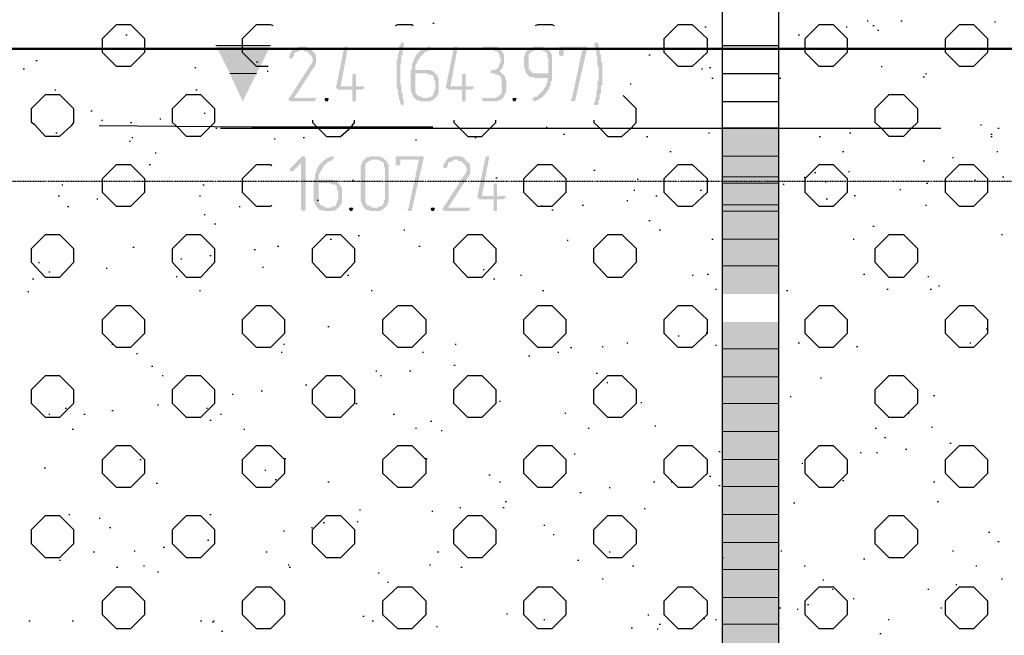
# Model space of a CAD drawing. Header units: millimetres. Extents: x -93479 to 1057970, y -66333 to 172656.
# Tile 46 of 145: x 142972 to 146545, y 47836 to 50070. Entities that reach past the tile are written whole.
import ezdxf

# ---------------------------------------------------------------- set-up
doc = ezdxf.new("R2010")
doc.units = ezdxf.units.MM
doc.linetypes.add('01 Штриховая _4 мм_', pattern=[6, 3.5, -2.5])
doc.layers.add('PDF _Геометрия', color=7, linetype='Continuous')
doc.layers.add('PDF _Сплошная заливка', color=7, linetype='Continuous')
doc.layers.add('РАЗМЕРЫ', color=7, linetype='Continuous', lineweight=9)

# ---------------------------------------------------------------- blocks, each defined once
blk = doc.blocks.new('геология 1')
at = {"layer": 'PDF _Сплошная заливка', "transparency": 33554559}
for points in [[(7.3217, -10.3586), (7.3167, -10.3586), (7.3151, -10.3603), (7.3117, -10.3603), (7.3101, -10.362), (7.3084, -10.362), (7.3084, -10.3636), (7.3067, -10.3653), (7.3051, -10.3686), (7.3034, -10.3703), (7.3034, -10.372), (7.3034, -10.3753), (7.3084, -10.3753), (7.3084, -10.3736), (7.3101, -10.372), (7.3101, -10.3686), (7.3117, -10.367), (7.3134, -10.367), (7.3167, -10.3653), (7.3184, -10.3636), (7.3351, -10.3636), (7.3334, -10.362), (7.3317, -10.3603), (7.3301, -10.3603), (7.3284, -10.3586), (7.3234, -10.3586)], [(7.3851, -10.3586), (7.3834, -10.3586), (7.3817, -10.3603), (7.3701, -10.417), (7.3717, -10.4186), (7.3734, -10.4203), (7.3934, -10.4203), (7.3934, -10.437), (7.3984, -10.437), (7.3984, -10.4336), (7.3984, -10.4203), (7.4067, -10.4203), (7.4101, -10.4186), (7.4101, -10.4153), (7.3767, -10.4153), (7.3867, -10.362), (7.3867, -10.3586)], [(7.4651, -10.352), (7.4634, -10.3536), (7.4617, -10.3553), (7.4617, -10.357), (7.4601, -10.3586), (7.4601, -10.367), (7.4584, -10.3686), (7.4584, -10.3753), (7.4567, -10.377), (7.4567, -10.4186), (7.4584, -10.4203), (7.4584, -10.427), (7.4601, -10.4303), (7.4601, -10.4336), (7.4617, -10.437), (7.4617, -10.4403), (7.4634, -10.442), (7.4667, -10.442), (7.4667, -10.4353), (7.4651, -10.432), (7.4651, -10.4253), (7.4634, -10.4236), (7.4634, -10.4136), (7.4617, -10.412), (7.4617, -10.3836), (7.4634, -10.382), (7.4634, -10.372), (7.4651, -10.3703), (7.4651, -10.3636), (7.4667, -10.362), (7.4667, -10.357), (7.4667, -10.3536)], [(7.5034, -10.3586), (7.5017, -10.3586), (7.5001, -10.3603), (7.4967, -10.3603), (7.4951, -10.362), (7.4934, -10.3636), (7.4917, -10.3636), (7.4901, -10.3653), (7.4884, -10.367), (7.4867, -10.3686), (7.4851, -10.3703), (7.4834, -10.372), (7.4834, -10.3736), (7.4817, -10.3753), (7.4817, -10.377), (7.4801, -10.3803), (7.4801, -10.382), (7.4784, -10.3836), (7.4784, -10.3903), (7.4767, -10.3936), (7.4767, -10.422), (7.4784, -10.4253), (7.4784, -10.427), (7.4801, -10.4286), (7.4801, -10.4303), (7.4817, -10.432), (7.4934, -10.432), (7.4917, -10.4303), (7.4901, -10.4303), (7.4884, -10.4286), (7.4867, -10.4286), (7.4851, -10.427), (7.4834, -10.4236), (7.4834, -10.397), (7.5117, -10.397), (7.5101, -10.3953), (7.5084, -10.3936), (7.5067, -10.3936), (7.5034, -10.392), (7.4834, -10.392), (7.4834, -10.3853), (7.4851, -10.3836), (7.4851, -10.382), (7.4867, -10.3803), (7.4867, -10.3786), (7.4884, -10.377), (7.4901, -10.3753), (7.4901, -10.3736), (7.4917, -10.372), (7.4934, -10.3703), (7.4951, -10.3686), (7.4967, -10.367), (7.5001, -10.3653), (7.5017, -10.3653), (7.5034, -10.3636), (7.5051, -10.362), (7.5051, -10.3586)], [(7.5417, -10.3586), (7.5401, -10.3586), (7.5384, -10.3603), (7.5267, -10.417), (7.5284, -10.4186), (7.5301, -10.4203), (7.5501, -10.4203), (7.5501, -10.437), (7.5551, -10.437), (7.5551, -10.4336), (7.5551, -10.4203), (7.5634, -10.4203), (7.5667, -10.4186), (7.5667, -10.4153), (7.5334, -10.4153), (7.5434, -10.362), (7.5434, -10.3586)], [(7.5934, -10.3586), (7.5801, -10.3586), (7.5784, -10.362), (7.5801, -10.3636), (7.5951, -10.3636), (7.5967, -10.3653), (7.6001, -10.3653), (7.6017, -10.367), (7.6017, -10.3686), (7.6034, -10.3703), (7.6034, -10.3736), (7.6051, -10.3753), (7.6051, -10.3803), (7.6034, -10.3836), (7.6034, -10.3853), (7.6017, -10.387), (7.6017, -10.3886), (7.6001, -10.3903), (7.5967, -10.392), (7.5917, -10.392), (7.5917, -10.3936), (7.5901, -10.3953), (7.5917, -10.397), (7.5951, -10.397), (7.5984, -10.3986), (7.6017, -10.3986), (7.6034, -10.4003), (7.6051, -10.402), (7.6067, -10.4053), (7.6067, -10.4253), (7.6051, -10.427), (7.6034, -10.4286), (7.6017, -10.4303), (7.6001, -10.4303), (7.5984, -10.432), (7.5801, -10.432), (7.5784, -10.4336), (7.5801, -10.437), (7.6001, -10.437), (7.6017, -10.4353), (7.6051, -10.4353), (7.6067, -10.4336), (7.6084, -10.432), (7.6101, -10.4303), (7.6101, -10.4286), (7.6117, -10.427), (7.6117, -10.4253), (7.6134, -10.422), (7.6134, -10.407), (7.6117, -10.4036), (7.6117, -10.402), (7.6101, -10.4003), (7.6084, -10.3986), (7.6067, -10.397), (7.6051, -10.3953), (7.6034, -10.3936), (7.6051, -10.392), (7.6067, -10.3903), (7.6084, -10.3886), (7.6084, -10.3853), (7.6101, -10.3836), (7.6101, -10.3703), (7.6084, -10.3686), (7.6084, -10.367), (7.6067, -10.3653), (7.6051, -10.3636), (7.6034, -10.362), (7.6017, -10.3603), (7.6001, -10.3586), (7.5951, -10.3586)], [(7.6617, -10.3586), (7.6517, -10.3586), (7.6501, -10.3603), (7.6467, -10.3603), (7.6451, -10.362), (7.6434, -10.3636), (7.6634, -10.3636), (7.6667, -10.3653), (7.6684, -10.3653), (7.6701, -10.367), (7.6717, -10.3686), (7.6717, -10.3736), (7.6734, -10.3753), (7.6734, -10.397), (7.6551, -10.397), (7.6434, -10.3986), (7.6451, -10.4003), (7.6467, -10.402), (7.6517, -10.402), (7.6534, -10.4036), (7.6734, -10.4036), (7.6717, -10.4053), (7.6717, -10.4103), (7.6701, -10.4136), (7.6701, -10.4153), (7.6684, -10.417), (7.6667, -10.4186), (7.6667, -10.4203), (7.6651, -10.422), (7.6634, -10.4236), (7.6617, -10.4253), (7.6601, -10.427), (7.6584, -10.4286), (7.6567, -10.4303), (7.6534, -10.4303), (7.6517, -10.432), (7.6501, -10.4336), (7.6517, -10.4353), (7.6534, -10.437), (7.6567, -10.4353), (7.6584, -10.4353), (7.6601, -10.4336), (7.6617, -10.432), (7.6634, -10.432), (7.6651, -10.4303), (7.6667, -10.4286), (7.6684, -10.427), (7.6701, -10.4253), (7.6717, -10.4236), (7.6717, -10.422), (7.6734, -10.4203), (7.6751, -10.417), (7.6751, -10.4153), (7.6767, -10.4136), (7.6767, -10.4086), (7.6784, -10.407), (7.6784, -10.3703), (7.6767, -10.3686), (7.6767, -10.367), (7.6751, -10.3653), (7.6734, -10.3636), (7.6717, -10.362), (7.6701, -10.3603), (7.6684, -10.3603), (7.6651, -10.3586), (7.6634, -10.3586)], [(7.7251, -10.3586), (7.6901, -10.3586), (7.6884, -10.3603), (7.6884, -10.3703), (7.6901, -10.372), (7.6934, -10.372), (7.6951, -10.3703), (7.6951, -10.3636), (7.7217, -10.3636), (7.7284, -10.362), (7.7284, -10.3586)], [(7.7417, -10.352), (7.7401, -10.3536), (7.7384, -10.3553), (7.7384, -10.357), (7.7401, -10.3586), (7.7401, -10.3636), (7.7417, -10.3653), (7.7417, -10.372), (7.7434, -10.3736), (7.7434, -10.3853), (7.7451, -10.3886), (7.7451, -10.397), (7.7451, -10.407), (7.7434, -10.4086), (7.7434, -10.4203), (7.7417, -10.422), (7.7417, -10.4303), (7.7401, -10.432), (7.7401, -10.437), (7.7384, -10.4386), (7.7384, -10.4403), (7.7401, -10.442), (7.7434, -10.442), (7.7451, -10.4403), (7.7451, -10.4353), (7.7467, -10.4336), (7.7467, -10.427), (7.7484, -10.4253), (7.7484, -10.4153), (7.7501, -10.4136), (7.7501, -10.382), (7.7484, -10.3786), (7.7484, -10.3703), (7.7467, -10.3686), (7.7467, -10.362), (7.7451, -10.3586), (7.7451, -10.3553), (7.7434, -10.3536)], [(7.3351, -10.3636), (7.3217, -10.3636), (7.3234, -10.3636), (7.3251, -10.3653), (7.3284, -10.3653), (7.3301, -10.367), (7.3317, -10.3686), (7.3334, -10.3703), (7.3351, -10.372), (7.3351, -10.3736), (7.3367, -10.3753), (7.3367, -10.3803), (7.3351, -10.382), (7.3351, -10.3836), (7.3334, -10.3853), (7.3034, -10.432), (7.3017, -10.4336), (7.3034, -10.4353), (7.3051, -10.437), (7.3401, -10.437), (7.3401, -10.4353), (7.3417, -10.4336), (7.3417, -10.432), (7.3101, -10.432), (7.3384, -10.3886), (7.3401, -10.387), (7.3401, -10.3853), (7.3417, -10.3836), (7.3417, -10.372), (7.3401, -10.3686), (7.3384, -10.367), (7.3367, -10.3653)], [(7.6434, -10.3636), (7.6417, -10.3653), (7.6417, -10.367), (7.6401, -10.3686), (7.6401, -10.3703), (7.6384, -10.3736), (7.6384, -10.3886), (7.6401, -10.3903), (7.6401, -10.3936), (7.6417, -10.3953), (7.6417, -10.397), (7.6434, -10.3986), (7.6551, -10.397), (7.6517, -10.397), (7.6501, -10.3953), (7.6484, -10.3936), (7.6467, -10.392), (7.6451, -10.3903), (7.6451, -10.3703), (7.6467, -10.3686), (7.6484, -10.367), (7.6501, -10.3653), (7.6517, -10.3653), (7.6534, -10.3636), (7.6617, -10.3636)], [(7.7284, -10.362), (7.7217, -10.3636), (7.7067, -10.4336), (7.7051, -10.4336), (7.7067, -10.437), (7.7101, -10.437), (7.7117, -10.4353)], [(7.3967, -10.397), (7.3934, -10.3986), (7.3934, -10.4003), (7.3934, -10.4153), (7.3767, -10.4153), (7.3984, -10.4153), (7.3984, -10.3986)], [(7.5117, -10.397), (7.5001, -10.397), (7.5017, -10.3986), (7.5067, -10.3986), (7.5084, -10.4003), (7.5101, -10.402), (7.5101, -10.407), (7.5117, -10.4086), (7.5117, -10.4203), (7.5101, -10.422), (7.5101, -10.4253), (7.5084, -10.427), (7.5084, -10.4286), (7.5067, -10.4303), (7.5034, -10.4303), (7.5017, -10.432), (7.4817, -10.432), (7.4834, -10.4336), (7.4851, -10.4353), (7.4884, -10.4353), (7.4901, -10.437), (7.5051, -10.437), (7.5067, -10.4353), (7.5084, -10.4353), (7.5101, -10.4336), (7.5117, -10.432), (7.5134, -10.4303), (7.5151, -10.4286), (7.5151, -10.427), (7.5167, -10.4253), (7.5167, -10.4036), (7.5151, -10.402), (7.5151, -10.4003), (7.5134, -10.3986)], [(7.5534, -10.397), (7.5501, -10.3986), (7.5501, -10.4003), (7.5501, -10.4153), (7.5334, -10.4153), (7.5551, -10.4153), (7.5551, -10.3986)], [(7.3567, -10.432), (7.3551, -10.432), (7.3534, -10.4336), (7.3551, -10.437), (7.3584, -10.437), (7.3584, -10.4353), (7.3601, -10.4336), (7.3584, -10.432)], [(7.6251, -10.432), (7.6234, -10.432), (7.6217, -10.4336), (7.6234, -10.437), (7.6267, -10.437), (7.6267, -10.4353), (7.6284, -10.4336), (7.6267, -10.432)], [(7.3234, -10.5153), (7.3217, -10.5153), (7.3051, -10.532), (7.3034, -10.5353), (7.3051, -10.537), (7.3084, -10.537), (7.3201, -10.5253), (7.3267, -10.5186), (7.3251, -10.5153)], [(7.3651, -10.5153), (7.3634, -10.5153), (7.3617, -10.517), (7.3584, -10.517), (7.3567, -10.5186), (7.3551, -10.5203), (7.3534, -10.5203), (7.3517, -10.522), (7.3501, -10.5236), (7.3484, -10.5253), (7.3467, -10.527), (7.3451, -10.5286), (7.3451, -10.5303), (7.3434, -10.532), (7.3434, -10.5336), (7.3417, -10.537), (7.3417, -10.5386), (7.3401, -10.5403), (7.3401, -10.547), (7.3384, -10.5503), (7.3384, -10.5786), (7.3401, -10.582), (7.3401, -10.5836), (7.3417, -10.5853), (7.3417, -10.587), (7.3434, -10.5886), (7.3551, -10.5886), (7.3534, -10.587), (7.3517, -10.587), (7.3501, -10.5853), (7.3484, -10.5853), (7.3467, -10.5836), (7.3451, -10.5803), (7.3451, -10.5536), (7.3734, -10.5536), (7.3717, -10.552), (7.3701, -10.5503), (7.3684, -10.5503), (7.3651, -10.5486), (7.3451, -10.5486), (7.3451, -10.542), (7.3467, -10.5403), (7.3467, -10.5386), (7.3484, -10.537), (7.3484, -10.5353), (7.3501, -10.5336), (7.3517, -10.532), (7.3517, -10.5303), (7.3534, -10.5286), (7.3551, -10.527), (7.3567, -10.5253), (7.3584, -10.5236), (7.3617, -10.522), (7.3634, -10.522), (7.3651, -10.5203), (7.3667, -10.5186), (7.3667, -10.5153)], [(7.4284, -10.5153), (7.4184, -10.5153), (7.4167, -10.517), (7.4134, -10.517), (7.4117, -10.5186), (7.4101, -10.5203), (7.4084, -10.522), (7.4084, -10.5236), (7.4067, -10.5253), (7.4067, -10.527), (7.4051, -10.5303), (7.4051, -10.5786), (7.4067, -10.582), (7.4067, -10.5836), (7.4084, -10.5853), (7.4084, -10.587), (7.4101, -10.5886), (7.4117, -10.5903), (7.4134, -10.592), (7.4167, -10.592), (7.4184, -10.5936), (7.4334, -10.5936), (7.4351, -10.592), (7.4367, -10.592), (7.4384, -10.5903), (7.4401, -10.5886), (7.4217, -10.5886), (7.4201, -10.587), (7.4184, -10.587), (7.4167, -10.5853), (7.4151, -10.5853), (7.4134, -10.5836), (7.4117, -10.5803), (7.4117, -10.527), (7.4134, -10.5253), (7.4151, -10.5236), (7.4167, -10.522), (7.4184, -10.522), (7.4201, -10.5203), (7.4401, -10.5203), (7.4384, -10.5186), (7.4367, -10.517), (7.4351, -10.517), (7.4317, -10.5153), (7.4301, -10.5153)], [(7.4917, -10.5153), (7.4567, -10.5153), (7.4551, -10.517), (7.4551, -10.527), (7.4567, -10.5286), (7.4601, -10.5286), (7.4617, -10.527), (7.4617, -10.5203), (7.4884, -10.5203), (7.4951, -10.5186), (7.4951, -10.5153)], [(7.5417, -10.5153), (7.5367, -10.5153), (7.5351, -10.517), (7.5317, -10.517), (7.5301, -10.5186), (7.5284, -10.5186), (7.5284, -10.5203), (7.5267, -10.522), (7.5251, -10.5253), (7.5234, -10.527), (7.5234, -10.5286), (7.5234, -10.532), (7.5284, -10.532), (7.5284, -10.5303), (7.5301, -10.5286), (7.5301, -10.5253), (7.5317, -10.5236), (7.5334, -10.5236), (7.5367, -10.522), (7.5384, -10.5203), (7.5551, -10.5203), (7.5534, -10.5186), (7.5517, -10.517), (7.5501, -10.517), (7.5484, -10.5153), (7.5434, -10.5153)], [(7.5867, -10.5153), (7.5851, -10.5153), (7.5834, -10.517), (7.5717, -10.5736), (7.5734, -10.5753), (7.5751, -10.577), (7.5951, -10.577), (7.5951, -10.5936), (7.6001, -10.5936), (7.6001, -10.5903), (7.6001, -10.577), (7.6084, -10.577), (7.6117, -10.5753), (7.6117, -10.572), (7.5784, -10.572), (7.5884, -10.5186), (7.5884, -10.5153)], [(7.3267, -10.5186), (7.3201, -10.5253), (7.3201, -10.5903), (7.3217, -10.5936), (7.3251, -10.5936), (7.3267, -10.5903)], [(7.4401, -10.5203), (7.4284, -10.5203), (7.4301, -10.5203), (7.4334, -10.522), (7.4351, -10.522), (7.4367, -10.5236), (7.4384, -10.5253), (7.4384, -10.5303), (7.4401, -10.532), (7.4401, -10.577), (7.4384, -10.5786), (7.4384, -10.582), (7.4367, -10.5836), (7.4367, -10.5853), (7.4351, -10.587), (7.4317, -10.587), (7.4301, -10.5886), (7.4217, -10.5886), (7.4401, -10.5886), (7.4417, -10.587), (7.4434, -10.5853), (7.4434, -10.5836), (7.4451, -10.5803), (7.4451, -10.527), (7.4434, -10.5253), (7.4434, -10.5236), (7.4417, -10.522)], [(7.4951, -10.5186), (7.4884, -10.5203), (7.4734, -10.5903), (7.4717, -10.5903), (7.4734, -10.5936), (7.4767, -10.5936), (7.4784, -10.592)], [(7.5551, -10.5203), (7.5417, -10.5203), (7.5434, -10.5203), (7.5451, -10.522), (7.5484, -10.522), (7.5501, -10.5236), (7.5517, -10.5253), (7.5534, -10.527), (7.5551, -10.5286), (7.5551, -10.5303), (7.5567, -10.532), (7.5567, -10.537), (7.5551, -10.5386), (7.5551, -10.5403), (7.5534, -10.542), (7.5234, -10.5886), (7.5217, -10.5903), (7.5234, -10.592), (7.5251, -10.5936), (7.5601, -10.5936), (7.5601, -10.592), (7.5617, -10.5903), (7.5617, -10.5886), (7.5301, -10.5886), (7.5584, -10.5453), (7.5601, -10.5436), (7.5601, -10.542), (7.5617, -10.5403), (7.5617, -10.5286), (7.5601, -10.5253), (7.5584, -10.5236), (7.5567, -10.522)], [(7.3734, -10.5536), (7.3617, -10.5536), (7.3634, -10.5553), (7.3684, -10.5553), (7.3701, -10.557), (7.3717, -10.5586), (7.3717, -10.5636), (7.3734, -10.5653), (7.3734, -10.577), (7.3717, -10.5786), (7.3717, -10.582), (7.3701, -10.5836), (7.3701, -10.5853), (7.3684, -10.587), (7.3651, -10.587), (7.3634, -10.5886), (7.3434, -10.5886), (7.3451, -10.5903), (7.3467, -10.592), (7.3501, -10.592), (7.3517, -10.5936), (7.3667, -10.5936), (7.3684, -10.592), (7.3701, -10.592), (7.3717, -10.5903), (7.3734, -10.5886), (7.3751, -10.587), (7.3767, -10.5853), (7.3767, -10.5836), (7.3784, -10.582), (7.3784, -10.5603), (7.3767, -10.5586), (7.3767, -10.557), (7.3751, -10.5553)], [(7.5984, -10.5536), (7.5951, -10.5553), (7.5951, -10.557), (7.5951, -10.572), (7.5784, -10.572), (7.6001, -10.572), (7.6001, -10.5553)], [(7.3917, -10.5886), (7.3901, -10.5886), (7.3884, -10.5903), (7.3901, -10.5936), (7.3934, -10.5936), (7.3934, -10.592), (7.3951, -10.5903), (7.3934, -10.5886)], [(7.5084, -10.5886), (7.5067, -10.5886), (7.5051, -10.5903), (7.5067, -10.5936), (7.5101, -10.5936), (7.5101, -10.592), (7.5117, -10.5903), (7.5101, -10.5886)]]:
    blk.add_hatch(color=7, dxfattribs=at).paths.add_polyline_path(points)
at = {"layer": 'PDF _Геометрия', "color": 7, "lineweight": 25}
for points in [[(7.9234, -19.5703), (7.9217, -19.5703), (8.0017, -19.5703), (8.0017, -21.342), (7.9217, -21.342), (7.9217, -19.5703), (7.9217, -14.5303), (7.9217, -9.5303), (8.0017, -9.5303), (8.0017, -14.5303), (8.0017, -19.5703), (8.0034, -19.5703)], [(7.2734, -10.387), (7.2567, -10.387), (7.2367, -10.367), (7.2367, -10.347), (7.2567, -10.327), (7.2767, -10.327), (7.2801, -10.3286)], [(7.4551, -10.3286), (7.4584, -10.327), (7.4784, -10.327), (7.4801, -10.3286)], [(7.5084, -10.3253), (7.5101, -10.3253)], [(7.6551, -10.3286), (7.6584, -10.327), (7.6784, -10.327), (7.6817, -10.3286)], [(7.8967, -10.3303), (7.8984, -10.3303)], [(8.0984, -10.3303), (8.1001, -10.3303)], [(8.1284, -10.322), (8.1301, -10.322)], [(8.1367, -10.3286), (8.1384, -10.3286)], [(8.1767, -10.322), (8.1784, -10.322)], [(8.3101, -10.3236), (8.3117, -10.3236)], [(7.0701, -10.342), (7.0717, -10.342)], [(8.0301, -10.342), (8.0317, -10.342)], [(8.1434, -10.3353), (8.1451, -10.3353)], [(7.9217, -10.357), (8.0017, -10.357)], [(7.8167, -10.3703), (7.8184, -10.3703)], [(6.9417, -10.3786), (6.9434, -10.3786)], [(7.1684, -10.3886), (7.1701, -10.3886)], [(7.2567, -10.3803), (7.2584, -10.3803)], [(7.9034, -10.3886), (7.9051, -10.3886)], [(8.1484, -10.387), (8.1501, -10.387)], [(6.9234, -10.3903), (6.9251, -10.3903)], [(7.2717, -10.3936), (7.2734, -10.3936)], [(7.8917, -10.3903), (7.8934, -10.3903)], [(7.9217, -10.397), (8.0017, -10.397)], [(8.2084, -10.402), (8.2101, -10.402)], [(8.2117, -10.397), (8.2134, -10.397)], [(7.7901, -10.412), (7.7917, -10.412)], [(7.9067, -10.4036), (7.9084, -10.4036)], [(8.0034, -10.4036), (8.0051, -10.4036)], [(6.9684, -10.4203), (6.9701, -10.4203)], [(7.1701, -10.4203), (7.1717, -10.4203)], [(7.7384, -10.4636), (7.7384, -10.467), (7.7467, -10.4753), (7.7584, -10.487), (7.7784, -10.487), (7.7917, -10.4753), (7.7984, -10.467), (7.7984, -10.447), (7.7801, -10.4286)], [(7.9217, -10.437), (8.0017, -10.437)], [(7.0201, -10.4503), (7.0217, -10.4503)], [(7.1817, -10.4536), (7.1834, -10.4536)], [(7.5084, -10.4736), (7.2501, -10.4736), (7.0317, -10.472)], [(7.0351, -10.4636), (7.0367, -10.4636)], [(7.0767, -10.467), (7.0784, -10.467)], [(7.1184, -10.462), (7.1201, -10.462)], [(7.3367, -10.4636), (7.3367, -10.467), (7.3434, -10.4736), (7.3567, -10.487), (7.3767, -10.487), (7.3917, -10.4736), (7.3967, -10.467), (7.3967, -10.4636)], [(7.5384, -10.4636), (7.5384, -10.467), (7.5451, -10.4736), (7.5584, -10.487), (7.5784, -10.487), (7.5917, -10.4736), (7.5984, -10.467), (7.5984, -10.4636)], [(8.2901, -10.4703), (8.2917, -10.4703)], [(6.9701, -10.482), (6.9717, -10.482)], [(7.1984, -10.4753), (7.2001, -10.4753)], [(7.2051, -10.4753), (7.7967, -10.4753)], [(7.6701, -10.4736), (7.6717, -10.4736)], [(7.6951, -10.4836), (7.6967, -10.4836)], [(7.7051, -10.4753), (7.9617, -10.4753), (8.2334, -10.4753)], [(7.8034, -10.4753), (7.8051, -10.4753)], [(7.8134, -10.487), (7.8151, -10.487)], [(7.9017, -10.482), (7.9034, -10.482)], [(7.9217, -10.4753), (8.0017, -10.4753)], [(8.0601, -10.487), (8.0617, -10.487)], [(8.1034, -10.482), (8.1051, -10.482)], [(8.3051, -10.4836), (8.3067, -10.4836)], [(8.3051, -10.487), (8.3067, -10.487)], [(8.3151, -10.4753), (8.3167, -10.4753)], [(7.0751, -10.4936), (7.0767, -10.4936)], [(7.0784, -10.4886), (7.0801, -10.4886)], [(7.2817, -10.4903), (7.2834, -10.4903)], [(7.3234, -10.4886), (7.3251, -10.4886)], [(7.4834, -10.492), (7.4851, -10.492)], [(7.5684, -10.4886), (7.5701, -10.4886)], [(7.1117, -10.5103), (7.1134, -10.5103)], [(7.8467, -10.5086), (7.8484, -10.5086)], [(8.0934, -10.5086), (8.0951, -10.5086)], [(8.3134, -10.5086), (8.3151, -10.5086)], [(7.1034, -10.527), (7.1051, -10.527)], [(7.2784, -10.5853), (7.2767, -10.587), (7.2567, -10.587), (7.2367, -10.567), (7.2367, -10.547), (7.2567, -10.527), (7.2767, -10.527), (7.2784, -10.5286)], [(8.2084, -10.522), (8.2101, -10.522)], [(8.2501, -10.517), (8.2517, -10.517)], [(7.7384, -10.5353), (7.7401, -10.5353)], [(8.0534, -10.5386), (8.0551, -10.5386)], [(8.1017, -10.537), (8.1034, -10.537)], [(6.9784, -10.5562), (6.9801, -10.5562)], [(7.1801, -10.5562), (7.1817, -10.5562)], [(7.3934, -10.5496), (7.3951, -10.5496)], [(7.5984, -10.5462), (7.6001, -10.5462)], [(7.8001, -10.5479), (7.8017, -10.5479)], [(8.0084, -10.5553), (8.0101, -10.5553)], [(8.0384, -10.5453), (8.0401, -10.5453)], [(8.0684, -10.552), (8.0701, -10.552)], [(8.2134, -10.5536), (8.2151, -10.5536)], [(8.2817, -10.5496), (8.2834, -10.5496)], [(8.3217, -10.5446), (8.3234, -10.5446)], [(7.7951, -10.5636), (7.7967, -10.5636)], [(7.8901, -10.5636), (7.8917, -10.5636)], [(8.1101, -10.5712), (8.1117, -10.5712)], [(8.1751, -10.5629), (8.1767, -10.5629)], [(6.9734, -10.572), (6.9751, -10.572)], [(7.0284, -10.5762), (7.0301, -10.5762)], [(7.1751, -10.572), (7.1767, -10.572)], [(7.3434, -10.5779), (7.3451, -10.5779)], [(7.7217, -10.5853), (7.7234, -10.5853)], [(7.7851, -10.5786), (7.7867, -10.5786)], [(7.8267, -10.572), (7.8284, -10.572)], [(8.0701, -10.5762), (8.0717, -10.5762)], [(8.2117, -10.5853), (8.2134, -10.5853)], [(6.9867, -10.587), (6.9884, -10.587)], [(7.1817, -10.5986), (7.1834, -10.5986)], [(7.2317, -10.587), (7.2334, -10.587)], [(7.6634, -10.5862), (7.6651, -10.5862)], [(7.6784, -10.592), (7.6801, -10.592)], [(7.1967, -10.612), (7.1984, -10.612)], [(7.8167, -10.607), (7.8184, -10.607)], [(7.4667, -10.6203), (7.4684, -10.6203)], [(7.8317, -10.6203), (7.8334, -10.6203)], [(8.1367, -10.6153), (8.1384, -10.6153)], [(8.3201, -10.627), (8.3217, -10.627)], [(7.3617, -10.6336), (7.3634, -10.6336)], [(7.4017, -10.6286), (7.4034, -10.6286)], [(7.7001, -10.6353), (7.7017, -10.6353)], [(7.9067, -10.6336), (7.9084, -10.6336)], [(8.1084, -10.6336), (8.1101, -10.6336)], [(7.0801, -10.6453), (7.0817, -10.6453)], [(7.2534, -10.6486), (7.2551, -10.6486)], [(7.2867, -10.6436), (7.2884, -10.6436)], [(7.4884, -10.6436), (7.4901, -10.6436)], [(6.9451, -10.667), (6.9467, -10.667)], [(7.1484, -10.662), (7.1501, -10.662)], [(7.1901, -10.657), (7.1917, -10.657)], [(6.9601, -10.6803), (6.9617, -10.6803)], [(6.9784, -10.6836), (6.9801, -10.6836)], [(7.0417, -10.6753), (7.0434, -10.6753)], [(7.2651, -10.6736), (7.2667, -10.6736)], [(7.5801, -10.677), (7.5817, -10.677)], [(7.9001, -10.6836), (7.9017, -10.6836)], [(8.1234, -10.6836), (8.1251, -10.6836)], [(6.9367, -10.6903), (6.9384, -10.6903)], [(7.1417, -10.687), (7.1434, -10.687)], [(7.3867, -10.6853), (7.3884, -10.6853)], [(7.5951, -10.6903), (7.5967, -10.6903)], [(7.6334, -10.6853), (7.6351, -10.6853)], [(7.8784, -10.6853), (7.8801, -10.6853)], [(8.2151, -10.687), (8.2167, -10.687)], [(6.9301, -10.7086), (6.9317, -10.7086)], [(7.1751, -10.707), (7.1767, -10.707)], [(7.4201, -10.707), (7.4217, -10.707)], [(7.6651, -10.707), (7.6667, -10.707)], [(7.9117, -10.7053), (7.9134, -10.7053)], [(8.0134, -10.707), (8.0151, -10.707)], [(8.1567, -10.7053), (8.1584, -10.7053)], [(8.2184, -10.7053), (8.2201, -10.7053)], [(8.2301, -10.7003), (8.2317, -10.7003)], [(7.3584, -10.7586), (7.3601, -10.7586)], [(7.8984, -10.767), (7.9001, -10.767)], [(8.2984, -10.762), (8.3001, -10.762)], [(7.7851, -10.782), (7.7867, -10.782)], [(7.8584, -10.772), (7.8601, -10.772)], [(8.0301, -10.782), (8.0317, -10.782)], [(8.2751, -10.782), (8.2767, -10.782)], [(7.0501, -10.7836), (7.0517, -10.7836)], [(7.2917, -10.7953), (7.2934, -10.7953)], [(7.2951, -10.7836), (7.2967, -10.7836)], [(7.4934, -10.7953), (7.4951, -10.7953)], [(7.5401, -10.7836), (7.5417, -10.7836)], [(7.6867, -10.7953), (7.6884, -10.7953)], [(7.7051, -10.7886), (7.7067, -10.7886)], [(7.7501, -10.787), (7.7517, -10.787)], [(7.9117, -10.7853), (7.9134, -10.7853)], [(8.1134, -10.787), (8.1151, -10.787)], [(7.0851, -10.797), (7.0867, -10.797)], [(7.6451, -10.8003), (7.6467, -10.8003)], [(7.1067, -10.8153), (7.1084, -10.8153)], [(7.4267, -10.822), (7.4284, -10.822)], [(7.4751, -10.822), (7.4767, -10.822)], [(7.5384, -10.8136), (7.5401, -10.8136)], [(7.1217, -10.8286), (7.1234, -10.8286)], [(7.4334, -10.8286), (7.4351, -10.8286)], [(7.7417, -10.8253), (7.7434, -10.8253)], [(7.7567, -10.8386), (7.7584, -10.8386)], [(8.0617, -10.832), (8.0634, -10.832)], [(7.2634, -10.8503), (7.2651, -10.8503)], [(7.3267, -10.842), (7.3284, -10.842)], [(7.2217, -10.8553), (7.2234, -10.8553)], [(7.6034, -10.8653), (7.6051, -10.8653)], [(7.8051, -10.867), (7.8067, -10.867)], [(8.0184, -10.8586), (8.0201, -10.8586)], [(8.2234, -10.857), (8.2251, -10.857)], [(6.9834, -10.8753), (6.9851, -10.8753)], [(7.0501, -10.8786), (7.0517, -10.8786)], [(7.1151, -10.8703), (7.1167, -10.8703)], [(7.1851, -10.8753), (7.1867, -10.8753)], [(7.3984, -10.8686), (7.4001, -10.8686)], [(6.9601, -10.8836), (6.9617, -10.8836)], [(7.0101, -10.8836), (7.0117, -10.8836)], [(7.1901, -10.892), (7.1917, -10.892)], [(7.2051, -10.8836), (7.2067, -10.8836)], [(7.4517, -10.8836), (7.4534, -10.8836)], [(7.5051, -10.8936), (7.5067, -10.8936)], [(7.6967, -10.882), (7.6984, -10.882)], [(8.1867, -10.882), (8.1884, -10.882)], [(6.9934, -10.9053), (6.9951, -10.9053)], [(7.2384, -10.9053), (7.2401, -10.9053)], [(7.4834, -10.9036), (7.4851, -10.9036)], [(7.5201, -10.907), (7.5217, -10.907)], [(7.7301, -10.9036), (7.7317, -10.9036)], [(7.8251, -10.9003), (7.8267, -10.9003)], [(8.1401, -10.9036), (8.1417, -10.9036)], [(8.2201, -10.902), (8.2217, -10.902)], [(8.1534, -10.917), (8.1551, -10.917)], [(7.9167, -10.937), (7.9184, -10.937)], [(8.1834, -10.9336), (8.1851, -10.9336)], [(8.2467, -10.9253), (8.2484, -10.9253)], [(7.0901, -10.9486), (7.0917, -10.9486)], [(7.2967, -10.947), (7.2984, -10.947)], [(7.4984, -10.947), (7.5001, -10.947)], [(7.7101, -10.9403), (7.7117, -10.9403)], [(8.1184, -10.9386), (8.1201, -10.9386)], [(8.1417, -10.9386), (8.1434, -10.9386)], [(6.9534, -10.9603), (6.9551, -10.9603)], [(7.2684, -10.9636), (7.2701, -10.9636)], [(8.0351, -10.9536), (8.0367, -10.9536)], [(7.2834, -10.977), (7.2851, -10.977)], [(7.5884, -10.9703), (7.5901, -10.9703)], [(7.9034, -10.972), (7.9051, -10.972)], [(8.0934, -10.9786), (8.0951, -10.9786)], [(7.1134, -10.982), (7.1151, -10.982)], [(7.3584, -10.9803), (7.3601, -10.9803)], [(7.6034, -10.9803), (7.6051, -10.9803)], [(7.7601, -10.9886), (7.7617, -10.9886)], [(7.8234, -10.9803), (7.8251, -10.9803)], [(7.8484, -10.9803), (7.8501, -10.9803)], [(7.9167, -10.9853), (7.9184, -10.9853)], [(8.2234, -10.9803), (8.2251, -10.9803)], [(7.7184, -10.9953), (7.7201, -10.9953)], [(7.4034, -11.0203), (7.4051, -11.0203)], [(7.5467, -11.017), (7.5484, -11.017)], [(7.6084, -11.017), (7.6101, -11.017)], [(7.6117, -11.0086), (7.6134, -11.0086)], [(7.8101, -11.0186), (7.8117, -11.0186)], [(8.0234, -11.0103), (8.0251, -11.0103)], [(8.2284, -11.0086), (8.2301, -11.0086)], [(6.9884, -11.027), (6.9901, -11.027)], [(7.0317, -11.032), (7.0334, -11.032)], [(7.1901, -11.027), (7.1917, -11.027)], [(7.5067, -11.022), (7.5084, -11.022)], [(7.0467, -11.0453), (7.0484, -11.0453)], [(7.3351, -11.0453), (7.3367, -11.0453)], [(7.3517, -11.0386), (7.3534, -11.0386)], [(7.4001, -11.037), (7.4017, -11.037)], [(7.6667, -11.042), (7.6684, -11.042)], [(7.1867, -11.0636), (7.1884, -11.0636)], [(7.2951, -11.0503), (7.2967, -11.0503)], [(7.6801, -11.0553), (7.6817, -11.0553)], [(8.3017, -11.052), (8.3034, -11.052)], [(7.1234, -11.0736), (7.1251, -11.0736)], [(8.3151, -11.0653), (8.3167, -11.0653)], [(6.9751, -11.092), (6.9767, -11.092)], [(7.0234, -11.0803), (7.0251, -11.0803)], [(7.0817, -11.0786), (7.0834, -11.0786)], [(7.2701, -11.0803), (7.2717, -11.0803)], [(7.5151, -11.0803), (7.5167, -11.0803)], [(7.7151, -11.092), (7.7167, -11.092)], [(7.7601, -11.0803), (7.7617, -11.0803)], [(7.9217, -11.0886), (7.9234, -11.0886)], [(8.0051, -11.0786), (8.0067, -11.0786)], [(8.1234, -11.0903), (8.1251, -11.0903)], [(8.2501, -11.0786), (8.2517, -11.0786)], [(7.0567, -11.102), (7.0584, -11.102)], [(7.0951, -11.1003), (7.0967, -11.1003)], [(7.3017, -11.0986), (7.3034, -11.0986)], [(7.3034, -11.102), (7.3051, -11.102)], [(7.5034, -11.0986), (7.5051, -11.0986)], [(7.5484, -11.102), (7.5501, -11.102)], [(7.7934, -11.1003), (7.7951, -11.1003)], [(8.0384, -11.1003), (8.0401, -11.1003)], [(8.2834, -11.1003), (8.2851, -11.1003)], [(7.1151, -11.1086), (7.1167, -11.1086)], [(7.4301, -11.1103), (7.4317, -11.1103)], [(7.7501, -11.1186), (7.7517, -11.1186)], [(8.3201, -11.1186), (8.3217, -11.1186)], [(7.4434, -11.1236), (7.4451, -11.1236)], [(8.0651, -11.1203), (8.0667, -11.1203)], [(8.0784, -11.1336), (8.0801, -11.1336)], [(8.2151, -11.1336), (8.2167, -11.1336)], [(8.2551, -11.127), (8.2567, -11.127)], [(8.1084, -11.147), (8.1101, -11.147)], [(8.0034, -11.1603), (8.0051, -11.1603)], [(8.0284, -11.162), (8.0301, -11.162)], [(8.0434, -11.1553), (8.0451, -11.1553)], [(8.2334, -11.1603), (8.2351, -11.1603)], [(7.4084, -11.172), (7.4101, -11.172)], [(7.6134, -11.1686), (7.6151, -11.1686)], [(7.8151, -11.1703), (7.8167, -11.1703)], [(7.8951, -11.1753), (7.8967, -11.1753)], [(6.9317, -11.1786), (6.9334, -11.1786)], [(6.9934, -11.1786), (6.9951, -11.1786)], [(7.1767, -11.1786), (7.1784, -11.1786)], [(7.1934, -11.1803), (7.1951, -11.1803)], [(7.1951, -11.1786), (7.1967, -11.1786)], [(7.4217, -11.1786), (7.4234, -11.1786)], [(7.5134, -11.187), (7.5151, -11.187)], [(7.6667, -11.177), (7.6684, -11.177)], [(7.7917, -11.1886), (7.7934, -11.1886)], [(7.8284, -11.1903), (7.8301, -11.1903)], [(7.8317, -11.1836), (7.8334, -11.1836)], [(7.9117, -11.177), (7.9134, -11.177)], [(8.1584, -11.177), (8.1601, -11.177)], [(7.2067, -11.1936), (7.2084, -11.1936)], [(8.1467, -11.197), (8.1484, -11.197)]]:
    blk.add_lwpolyline(points, dxfattribs=at)
for points in [[(7.0367, -10.367), (7.0367, -10.347), (7.0567, -10.327), (7.0767, -10.327), (7.0967, -10.347), (7.0967, -10.367), (7.0767, -10.387), (7.0567, -10.387)], [(7.8384, -10.367), (7.8384, -10.347), (7.8584, -10.327), (7.8784, -10.327), (7.9001, -10.347), (7.9001, -10.367), (7.8784, -10.387), (7.8584, -10.387)], [(8.0401, -10.367), (8.0401, -10.347), (8.0601, -10.327), (8.0801, -10.327), (8.1001, -10.347), (8.1001, -10.367), (8.0801, -10.387), (8.0601, -10.387)], [(8.2401, -10.367), (8.2401, -10.347), (8.2601, -10.327), (8.2801, -10.327), (8.3001, -10.347), (8.3001, -10.367), (8.2801, -10.387), (8.2601, -10.387)], [(6.9351, -10.467), (6.9351, -10.447), (6.9551, -10.427), (6.9751, -10.427), (6.9951, -10.447), (6.9951, -10.467), (6.9917, -10.472), (6.9751, -10.487), (6.9551, -10.487), (6.9401, -10.4703)], [(7.1967, -10.467), (7.1917, -10.472), (7.1767, -10.487), (7.1567, -10.487), (7.1417, -10.472), (7.1367, -10.467), (7.1367, -10.447), (7.1567, -10.427), (7.1767, -10.427), (7.1967, -10.447)], [(8.1401, -10.467), (8.1401, -10.447), (8.1601, -10.427), (8.1801, -10.427), (8.2001, -10.447), (8.2001, -10.467), (8.1917, -10.4753), (8.1801, -10.487), (8.1601, -10.487), (8.1484, -10.4753)], [(8.0017, -10.4753), (7.9217, -10.4753)], [(7.0367, -10.567), (7.0367, -10.547), (7.0567, -10.527), (7.0767, -10.527), (7.0967, -10.547), (7.0967, -10.567), (7.0767, -10.587), (7.0567, -10.587)], [(7.6384, -10.567), (7.6384, -10.547), (7.6584, -10.527), (7.6784, -10.527), (7.6984, -10.547), (7.6984, -10.567), (7.6784, -10.587), (7.6584, -10.587)], [(7.8384, -10.567), (7.8384, -10.547), (7.8584, -10.527), (7.8784, -10.527), (7.9001, -10.547), (7.9001, -10.567), (7.8784, -10.587), (7.8584, -10.587)], [(8.0401, -10.567), (8.0401, -10.547), (8.0601, -10.527), (8.0801, -10.527), (8.1001, -10.547), (8.1001, -10.567), (8.0801, -10.587), (8.0601, -10.587)], [(8.2401, -10.567), (8.2401, -10.547), (8.2601, -10.527), (8.2801, -10.527), (8.3001, -10.547), (8.3001, -10.567), (8.2801, -10.587), (8.2601, -10.587)], [(6.9351, -10.667), (6.9351, -10.647), (6.9551, -10.627), (6.9751, -10.627), (6.9951, -10.647), (6.9951, -10.667), (6.9751, -10.6886), (6.9551, -10.6886)], [(7.1367, -10.667), (7.1367, -10.647), (7.1567, -10.627), (7.1767, -10.627), (7.1967, -10.647), (7.1967, -10.667), (7.1767, -10.6886), (7.1567, -10.6886)], [(7.3367, -10.667), (7.3367, -10.647), (7.3567, -10.627), (7.3767, -10.627), (7.3967, -10.647), (7.3967, -10.667), (7.3767, -10.6886), (7.3567, -10.6886)], [(7.5384, -10.667), (7.5384, -10.647), (7.5584, -10.627), (7.5784, -10.627), (7.5984, -10.647), (7.5984, -10.667), (7.5784, -10.6886), (7.5584, -10.6886)], [(7.7384, -10.667), (7.7384, -10.647), (7.7584, -10.627), (7.7784, -10.627), (7.7984, -10.647), (7.7984, -10.667), (7.7784, -10.6886), (7.7584, -10.6886)], [(8.1401, -10.667), (8.1401, -10.647), (8.1601, -10.627), (8.1801, -10.627), (8.2001, -10.647), (8.2001, -10.667), (8.1801, -10.6886), (8.1601, -10.6886)], [(7.0367, -10.7686), (7.0367, -10.7486), (7.0567, -10.7286), (7.0767, -10.7286), (7.0967, -10.7486), (7.0967, -10.7686), (7.0767, -10.7886), (7.0567, -10.7886)], [(7.2367, -10.7686), (7.2367, -10.7486), (7.2567, -10.7286), (7.2767, -10.7286), (7.2967, -10.7486), (7.2967, -10.7686), (7.2767, -10.7886), (7.2567, -10.7886)], [(7.4367, -10.7686), (7.4367, -10.7486), (7.4584, -10.7286), (7.4784, -10.7286), (7.4984, -10.7486), (7.4984, -10.7686), (7.4784, -10.7886), (7.4584, -10.7886)], [(7.6384, -10.7686), (7.6384, -10.7486), (7.6584, -10.7286), (7.6784, -10.7286), (7.6984, -10.7486), (7.6984, -10.7686), (7.6784, -10.7886), (7.6584, -10.7886)], [(7.8384, -10.7686), (7.8384, -10.7486), (7.8584, -10.7286), (7.8784, -10.7286), (7.9001, -10.7486), (7.9001, -10.7686), (7.8784, -10.7886), (7.8584, -10.7886)], [(8.0401, -10.7686), (8.0401, -10.7486), (8.0601, -10.7286), (8.0801, -10.7286), (8.1001, -10.7486), (8.1001, -10.7686), (8.0801, -10.7886), (8.0601, -10.7886)], [(8.2401, -10.7686), (8.2401, -10.7486), (8.2601, -10.7286), (8.2801, -10.7286), (8.3001, -10.7486), (8.3001, -10.7686), (8.2801, -10.7886), (8.2601, -10.7886)], [(6.9351, -10.8686), (6.9351, -10.8486), (6.9551, -10.8286), (6.9751, -10.8286), (6.9951, -10.8486), (6.9951, -10.8686), (6.9751, -10.8886), (6.9551, -10.8886)], [(7.1367, -10.8686), (7.1367, -10.8486), (7.1567, -10.8286), (7.1767, -10.8286), (7.1967, -10.8486), (7.1967, -10.8686), (7.1767, -10.8886), (7.1567, -10.8886)], [(7.3367, -10.8686), (7.3367, -10.8486), (7.3567, -10.8286), (7.3767, -10.8286), (7.3967, -10.8486), (7.3967, -10.8686), (7.3767, -10.8886), (7.3567, -10.8886)], [(7.5384, -10.8686), (7.5384, -10.8486), (7.5584, -10.8286), (7.5784, -10.8286), (7.5984, -10.8486), (7.5984, -10.8686), (7.5784, -10.8886), (7.5584, -10.8886)], [(7.7384, -10.8686), (7.7384, -10.8486), (7.7584, -10.8286), (7.7784, -10.8286), (7.7984, -10.8486), (7.7984, -10.8686), (7.7784, -10.8886), (7.7584, -10.8886)], [(8.1401, -10.8686), (8.1401, -10.8486), (8.1601, -10.8286), (8.1801, -10.8286), (8.2001, -10.8486), (8.2001, -10.8686), (8.1801, -10.8886), (8.1601, -10.8886)], [(7.0367, -10.9686), (7.0367, -10.9486), (7.0567, -10.9286), (7.0767, -10.9286), (7.0967, -10.9486), (7.0967, -10.9686), (7.0767, -10.9886), (7.0567, -10.9886)], [(7.2367, -10.9686), (7.2367, -10.9486), (7.2567, -10.9286), (7.2767, -10.9286), (7.2967, -10.9486), (7.2967, -10.9686), (7.2767, -10.9886), (7.2567, -10.9886)], [(7.4367, -10.9686), (7.4367, -10.9486), (7.4584, -10.9286), (7.4784, -10.9286), (7.4984, -10.9486), (7.4984, -10.9686), (7.4784, -10.9886), (7.4584, -10.9886)], [(7.6384, -10.9686), (7.6384, -10.9486), (7.6584, -10.9286), (7.6784, -10.9286), (7.6984, -10.9486), (7.6984, -10.9686), (7.6784, -10.9886), (7.6584, -10.9886)], [(7.8384, -10.9686), (7.8384, -10.9486), (7.8584, -10.9286), (7.8784, -10.9286), (7.9001, -10.9486), (7.9001, -10.9686), (7.8784, -10.9886), (7.8584, -10.9886)], [(8.0401, -10.9686), (8.0401, -10.9486), (8.0601, -10.9286), (8.0801, -10.9286), (8.1001, -10.9486), (8.1001, -10.9686), (8.0801, -10.9886), (8.0601, -10.9886)], [(8.2401, -10.9686), (8.2401, -10.9486), (8.2601, -10.9286), (8.2801, -10.9286), (8.3001, -10.9486), (8.3001, -10.9686), (8.2801, -10.9886), (8.2601, -10.9886)], [(6.9351, -11.0686), (6.9351, -11.0486), (6.9551, -11.0286), (6.9751, -11.0286), (6.9951, -11.0486), (6.9951, -11.0686), (6.9751, -11.0886), (6.9551, -11.0886)], [(7.1367, -11.0686), (7.1367, -11.0486), (7.1567, -11.0286), (7.1767, -11.0286), (7.1967, -11.0486), (7.1967, -11.0686), (7.1767, -11.0886), (7.1567, -11.0886)], [(7.3367, -11.0686), (7.3367, -11.0486), (7.3567, -11.0286), (7.3767, -11.0286), (7.3967, -11.0486), (7.3967, -11.0686), (7.3767, -11.0886), (7.3567, -11.0886)], [(7.5384, -11.0686), (7.5384, -11.0486), (7.5584, -11.0286), (7.5784, -11.0286), (7.5984, -11.0486), (7.5984, -11.0686), (7.5784, -11.0886), (7.5584, -11.0886)], [(7.7384, -11.0686), (7.7384, -11.0486), (7.7584, -11.0286), (7.7784, -11.0286), (7.7984, -11.0486), (7.7984, -11.0686), (7.7784, -11.0886), (7.7584, -11.0886)], [(8.1401, -11.0686), (8.1401, -11.0486), (8.1601, -11.0286), (8.1801, -11.0286), (8.2001, -11.0486), (8.2001, -11.0686), (8.1801, -11.0886), (8.1601, -11.0886)], [(7.0367, -11.1703), (7.0367, -11.1503), (7.0567, -11.1303), (7.0767, -11.1303), (7.0967, -11.1503), (7.0967, -11.1703), (7.0767, -11.1903), (7.0567, -11.1903)], [(7.2367, -11.1703), (7.2367, -11.1503), (7.2567, -11.1303), (7.2767, -11.1303), (7.2967, -11.1503), (7.2967, -11.1703), (7.2767, -11.1903), (7.2567, -11.1903)], [(7.4367, -11.1703), (7.4367, -11.1503), (7.4584, -11.1303), (7.4784, -11.1303), (7.4984, -11.1503), (7.4984, -11.1703), (7.4784, -11.1903), (7.4584, -11.1903)], [(7.6384, -11.1703), (7.6384, -11.1503), (7.6584, -11.1303), (7.6784, -11.1303), (7.6984, -11.1503), (7.6984, -11.1703), (7.6784, -11.1903), (7.6584, -11.1903)], [(7.8384, -11.1703), (7.8384, -11.1503), (7.8584, -11.1303), (7.8784, -11.1303), (7.9001, -11.1503), (7.9001, -11.1703), (7.8784, -11.1903), (7.8584, -11.1903)], [(8.0401, -11.1703), (8.0401, -11.1503), (8.0601, -11.1303), (8.0801, -11.1303), (8.1001, -11.1503), (8.1001, -11.1703), (8.0801, -11.1903), (8.0601, -11.1903)], [(8.2401, -11.1703), (8.2401, -11.1503), (8.2601, -11.1303), (8.2801, -11.1303), (8.3001, -11.1503), (8.3001, -11.1703), (8.2801, -11.1903), (8.2601, -11.1903)]]:
    blk.add_lwpolyline(points, close=True, dxfattribs=at)
at = {"layer": 'PDF _Геометрия', "color": 7, "lineweight": 5}
for points in [[(7.1984, -10.357), (7.2767, -10.357), (7.1984, -10.357)], [(7.2184, -10.397), (7.2567, -10.397)], [(8.0017, -10.4753), (7.9217, -10.4753)], [(8.0017, -10.5153), (7.9217, -10.5153)], [(8.0017, -10.5446), (7.9217, -10.5446)], [(8.0017, -10.5536), (7.9217, -10.5536)], [(8.0017, -10.5846), (7.9217, -10.5846)], [(8.0017, -10.5936), (7.9217, -10.5936)], [(8.0017, -10.6336), (7.9217, -10.6336)], [(8.0017, -10.672), (7.9217, -10.672)], [(8.0017, -10.7903), (7.9217, -10.7903)], [(8.0017, -10.8303), (7.9217, -10.8303)], [(8.0017, -10.8686), (7.9217, -10.8686)], [(8.0017, -10.9086), (7.9217, -10.9086)], [(8.0017, -10.9486), (7.9217, -10.9486)], [(8.0017, -10.987), (7.9217, -10.987)], [(8.0017, -11.027), (7.9217, -11.027)], [(8.0017, -11.067), (7.9217, -11.067)], [(8.0017, -11.1053), (7.9217, -11.1053)], [(8.0017, -11.1453), (7.9217, -11.1453)], [(8.0017, -11.1836), (7.9217, -11.1836)]]:
    blk.add_lwpolyline(points, dxfattribs=at)
at = {"layer": 'PDF _Геометрия', "color": 7, "lineweight": 25}
blk.add_arc((8.2747, 20.7275), 32.2143, 258.48702, 278.49182, dxfattribs=at)
at = {"layer": 'PDF _Сплошная заливка', "color": 7, "lineweight": 5, "transparency": 33554559}
for points in [[(7.2184, -10.397), (7.2567, -10.397), (7.1984, -10.357)], [(7.2567, -10.397), (7.1984, -10.357), (7.2767, -10.357)], [(8.0017, -10.4753), (7.9217, -10.4753), (8.0017, -10.5153)], [(7.9217, -10.4753), (8.0017, -10.5153), (7.9217, -10.5153)], [(8.0017, -10.5153), (7.9217, -10.5153), (8.0017, -10.5536)], [(7.9217, -10.5153), (8.0017, -10.5536), (7.9217, -10.5536)], [(8.0017, -10.5446), (7.9217, -10.5446), (8.0017, -10.5846)], [(7.9217, -10.5446), (8.0017, -10.5846), (7.9217, -10.5846)], [(8.0017, -10.5536), (7.9217, -10.5536), (8.0017, -10.5936)], [(7.9217, -10.5536), (8.0017, -10.5936), (7.9217, -10.5936)], [(8.0017, -10.5936), (7.9217, -10.5936), (8.0017, -10.6336)], [(7.9217, -10.5936), (8.0017, -10.6336), (7.9217, -10.6336)], [(8.0017, -10.6336), (7.9217, -10.6336), (8.0017, -10.672)], [(7.9217, -10.6336), (8.0017, -10.672), (7.9217, -10.672)], [(8.0017, -10.672), (7.9217, -10.672), (8.0017, -10.712)], [(7.9217, -10.672), (8.0017, -10.712), (7.9217, -10.712)], [(8.0017, -10.752), (7.9217, -10.752), (8.0017, -10.7903)], [(7.9217, -10.752), (8.0017, -10.7903), (7.9217, -10.7903)], [(8.0017, -10.7903), (7.9217, -10.7903), (8.0017, -10.8303)], [(7.9217, -10.7903), (8.0017, -10.8303), (7.9217, -10.8303)], [(8.0017, -10.8303), (7.9217, -10.8303), (8.0017, -10.8686)], [(7.9217, -10.8303), (8.0017, -10.8686), (7.9217, -10.8686)], [(8.0017, -10.8686), (7.9217, -10.8686), (8.0017, -10.9086)], [(7.9217, -10.8686), (8.0017, -10.9086), (7.9217, -10.9086)], [(8.0017, -10.9086), (7.9217, -10.9086), (8.0017, -10.9486)], [(7.9217, -10.9086), (8.0017, -10.9486), (7.9217, -10.9486)], [(8.0017, -10.9486), (7.9217, -10.9486), (8.0017, -10.987)], [(7.9217, -10.9486), (8.0017, -10.987), (7.9217, -10.987)], [(8.0017, -10.987), (7.9217, -10.987), (8.0017, -11.027)], [(7.9217, -10.987), (8.0017, -11.027), (7.9217, -11.027)], [(8.0017, -11.027), (7.9217, -11.027), (8.0017, -11.067)], [(7.9217, -11.027), (8.0017, -11.067), (7.9217, -11.067)], [(8.0017, -11.067), (7.9217, -11.067), (8.0017, -11.1053)], [(7.9217, -11.067), (8.0017, -11.1053), (7.9217, -11.1053)], [(8.0017, -11.1053), (7.9217, -11.1053), (8.0017, -11.1453)], [(7.9217, -11.1053), (8.0017, -11.1453), (7.9217, -11.1453)], [(8.0017, -11.1453), (7.9217, -11.1453), (8.0017, -11.1836)], [(7.9217, -11.1453), (8.0017, -11.1836), (7.9217, -11.1836)], [(8.0017, -11.1836), (7.9217, -11.1836), (8.0017, -11.2236)], [(7.9217, -11.1836), (8.0017, -11.2236), (7.9217, -11.2236)]]:
    blk.add_solid(points, dxfattribs=at)
at = {"layer": 'PDF _Сплошная заливка', "color": 7, "lineweight": 25, "transparency": 33554559}
blk.add_solid([(7.2367, -10.437), (7.2184, -10.397), (7.2567, -10.397)], dxfattribs=at)

msp = doc.modelspace()

# ---------------------------------------------------------------- linework, layer by layer
at = {"layer": 'PDF _Геометрия', "color": 7, "linetype": '01 Штриховая _4 мм_', "lineweight": 25}
msp.add_lwpolyline([(133133.4, 55754.4), (156860.7, 55754.4), (156860.7, 49483.4), (133133.4, 49483.4)], close=True, dxfattribs=at)
at = {"layer": 'РАЗМЕРЫ', "color": 7, "lineweight": 50}
msp.add_lwpolyline([(139036.2, 42554.2), (156451.1, 42554.2), (156394.6, 49964.1), (138979.7, 49964.1)], dxfattribs=at)

# ---------------------------------------------------------------- block references
at = {"color": 7, "xscale": 2541.29606099, "yscale": 2541.29606099, "zscale": 2541.29606099}
msp.add_blockref('геология 1', (125390.7, 76297.3), dxfattribs=at)

doc.saveas('drawing.dxf')
